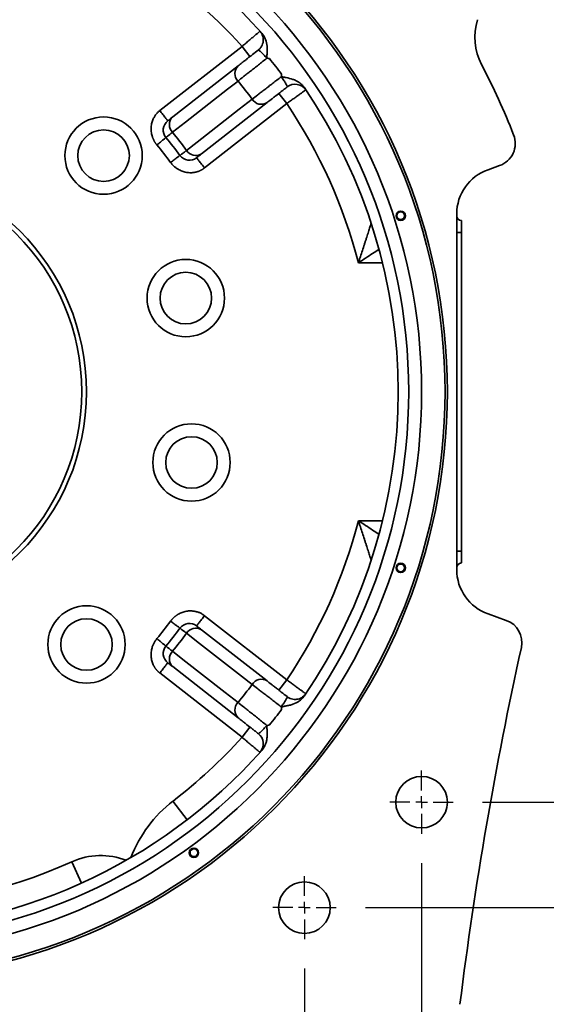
# Model space of a CAD drawing. Header units: millimetres. Extents: x -10540 to 6039, y -7467 to 6433.
# Tile 147 of 177: x 4255 to 4479, y -6060 to -5640. Entities that reach past the tile are written whole.
import ezdxf

# ---------------------------------------------------------------- set-up
doc = ezdxf.new("R2010")
doc.units = ezdxf.units.MM
doc.header["$LTSCALE"] = 8
doc.header["$PDSIZE"] = -1
doc.linetypes.add('CENTER', pattern=[10.16, 6.35, -1.27, 1.27, -1.27])
doc.layers.get('Defpoints').update_dxf_attribs({"true_color": 0x5e5e5e})
doc.layers.add('中心线层', color=1, linetype='CENTER')
doc.layers.add('标注层', color=7, linetype='Continuous')
doc.dimstyles.new('底座尺寸', dxfattribs={"dimscale": 20, "dimtxt": 1.5, "dimasz": 2, "dimexe": 3, "dimexo": 0.625, "dimgap": 0.6, "dimtad": 1, "dimtoh": 1, "dimdec": 0, "dimtxsty": 'Standard', "dimcen": 2.5, "dimclrd": 4, "dimclre": 4, "dimclrt": 3, "dimadec": 1, "dimazin": 2, "dimtfac": 1, "dimtdec": 0, "dimtmove": 0, "dimatfit": 0, "dimfxl": 1, "dimarcsym": 0})

# ---------------------------------------------------------------- blocks, each defined once
blk = doc.blocks.new('*D62')
at = {"layer": 'Defpoints', "color": 0, "transparency": 16777216}
for p in [(3996.01, -6032.25), (4376.01, -6032.25), (4376.01, -6271.61)]:
    blk.add_point(p, dxfattribs=at)
at = {"layer": '标注层', "color": 4, "lineweight": -2, "transparency": 16777216}
for p, q in [((3996.01, -6044.75), (3996.01, -6331.61)), ((4376.01, -6044.75), (4376.01, -6331.61)), ((4036.01, -6271.61), (4336.01, -6271.61))]:
    blk.add_line(p, q, dxfattribs=at)
at = {"layer": '标注层', "color": 4, "transparency": 16777216}
for points in [[(4036.01, -6264.94), (4036.01, -6278.28), (3996.01, -6271.61)], [(4336.01, -6264.94), (4336.01, -6278.28), (4376.01, -6271.61)]]:
    blk.add_solid(points, dxfattribs=at)
at = {"layer": '标注层', "color": 3, "transparency": 16777216, "insert": (4188.24, -6229.27), "char_height": 30, "attachment_point": 2}
blk.add_mtext('380', dxfattribs=at)
blk = doc.blocks.new('*D63')
at = {"layer": 'Defpoints', "color": 0, "transparency": 16777216}
for p in [(3946.01, -5987.25), (4426.01, -5987.25), (4426.01, -6364.04)]:
    blk.add_point(p, dxfattribs=at)
at = {"layer": '标注层', "color": 4, "lineweight": -2, "transparency": 16777216}
for p, q in [((3946.01, -5999.75), (3946.01, -6424.04)), ((4426.01, -5999.75), (4426.01, -6424.04)), ((3986.01, -6364.04), (4386.01, -6364.04))]:
    blk.add_line(p, q, dxfattribs=at)
at = {"layer": '标注层', "color": 4, "transparency": 16777216}
for points in [[(3986.01, -6357.37), (3986.01, -6370.71), (3946.01, -6364.04)], [(4386.01, -6357.37), (4386.01, -6370.71), (4426.01, -6364.04)]]:
    blk.add_solid(points, dxfattribs=at)
at = {"layer": '标注层', "color": 3, "transparency": 16777216, "insert": (4186.01, -6321.7), "char_height": 30, "attachment_point": 2}
blk.add_mtext('480', dxfattribs=at)
blk = doc.blocks.new('*D64')
at = {"layer": 'Defpoints', "color": 0, "transparency": 16777216}
for p in [(4424.51, -5618.75), (4503.1, -5798.75), (4549.73, -5798.75)]:
    blk.add_point(p, dxfattribs=at)
at = {"layer": '标注层', "color": 4, "lineweight": -2, "transparency": 16777216}
for p, q in [((4437.01, -5618.75), (4609.73, -5618.75)), ((4549.73, -5658.75), (4549.73, -5758.75)), ((4515.6, -5798.75), (4609.73, -5798.75))]:
    blk.add_line(p, q, dxfattribs=at)
at = {"layer": '标注层', "color": 4, "transparency": 16777216}
for points in [[(4543.06, -5658.75), (4556.39, -5658.75), (4549.73, -5618.75)], [(4543.06, -5758.75), (4556.39, -5758.75), (4549.73, -5798.75)]]:
    blk.add_solid(points, dxfattribs=at)
at = {"layer": '标注层', "color": 3, "transparency": 16777216, "insert": (4507.39, -5708.75), "char_height": 30, "attachment_point": 2, "rotation": 90}
blk.add_mtext('180', dxfattribs=at)
blk = doc.blocks.new('*D65')
at = {"layer": 'Defpoints', "color": 0, "transparency": 16777216}
for p in [(4503.1, -5798.75), (4549.73, -5798.75), (4439.51, -5973.75)]:
    blk.add_point(p, dxfattribs=at)
at = {"layer": '标注层', "color": 4, "lineweight": -2, "transparency": 16777216}
for p, q in [((4515.6, -5798.75), (4609.73, -5798.75)), ((4549.73, -5933.75), (4549.73, -5838.75)), ((4452.01, -5973.75), (4609.73, -5973.75))]:
    blk.add_line(p, q, dxfattribs=at)
at = {"layer": '标注层', "color": 4, "transparency": 16777216}
for points in [[(4543.06, -5838.75), (4556.39, -5838.75), (4549.73, -5798.75)], [(4543.06, -5933.75), (4556.39, -5933.75), (4549.73, -5973.75)]]:
    blk.add_solid(points, dxfattribs=at)
at = {"layer": '标注层', "color": 3, "transparency": 16777216, "insert": (4507.73, -5886.25), "char_height": 30, "attachment_point": 2, "rotation": 90}
blk.add_mtext('175', dxfattribs=at)
blk = doc.blocks.new('*D66')
at = {"layer": 'Defpoints', "color": 0, "transparency": 16777216}
for p in [(4396.51, -5588.75), (4503.1, -5798.75), (4681.84, -5798.75)]:
    blk.add_point(p, dxfattribs=at)
at = {"layer": '标注层', "color": 4, "lineweight": -2, "transparency": 16777216}
for p, q in [((4409.01, -5588.75), (4741.84, -5588.75)), ((4681.84, -5628.75), (4681.84, -5758.75)), ((4515.6, -5798.75), (4741.84, -5798.75))]:
    blk.add_line(p, q, dxfattribs=at)
at = {"layer": '标注层', "color": 4, "transparency": 16777216}
for points in [[(4675.18, -5628.75), (4688.51, -5628.75), (4681.84, -5588.75)], [(4675.18, -5758.75), (4688.51, -5758.75), (4681.84, -5798.75)]]:
    blk.add_solid(points, dxfattribs=at)
at = {"layer": '标注层', "color": 3, "transparency": 16777216, "insert": (4639.3, -5766.63), "char_height": 30, "attachment_point": 1, "rotation": 90}
blk.add_mtext('{\\fHYSWLongFangSong|b1|i0|c134|p2;210±0.023}', dxfattribs=at)
blk = doc.blocks.new('*D67')
at = {"layer": 'Defpoints', "color": 0, "transparency": 16777216}
for p in [(4369.51, -5568.75), (4503.1, -5798.75), (4782.77, -5798.75)]:
    blk.add_point(p, dxfattribs=at)
at = {"layer": '标注层', "color": 4, "lineweight": -2, "transparency": 16777216}
for p, q in [((4382.01, -5568.75), (4842.77, -5568.75)), ((4782.77, -5608.75), (4782.77, -5758.75)), ((4515.6, -5798.75), (4842.77, -5798.75))]:
    blk.add_line(p, q, dxfattribs=at)
at = {"layer": '标注层', "color": 4, "transparency": 16777216}
for points in [[(4776.1, -5608.75), (4789.44, -5608.75), (4782.77, -5568.75)], [(4776.1, -5758.75), (4789.44, -5758.75), (4782.77, -5798.75)]]:
    blk.add_solid(points, dxfattribs=at)
at = {"layer": '标注层', "color": 3, "transparency": 16777216, "insert": (4740.43, -5688.84), "char_height": 30, "attachment_point": 2, "rotation": 90}
blk.add_mtext('230', dxfattribs=at)
blk = doc.blocks.new('*D68')
at = {"layer": 'Defpoints', "color": 0, "transparency": 16777216}
for p in [(4503.1, -5798.75), (4782.77, -5798.75), (4389.51, -6018.75)]:
    blk.add_point(p, dxfattribs=at)
at = {"layer": '标注层', "color": 4, "lineweight": -2, "transparency": 16777216}
for p, q in [((4515.6, -5798.75), (4842.77, -5798.75)), ((4782.77, -5978.75), (4782.77, -5838.75)), ((4402.01, -6018.75), (4842.77, -6018.75))]:
    blk.add_line(p, q, dxfattribs=at)
at = {"layer": '标注层', "color": 4, "transparency": 16777216}
for points in [[(4776.1, -5838.75), (4789.44, -5838.75), (4782.77, -5798.75)], [(4776.1, -5978.75), (4789.44, -5978.75), (4782.77, -6018.75)]]:
    blk.add_solid(points, dxfattribs=at)
at = {"layer": '标注层', "color": 3, "transparency": 16777216, "insert": (4740.43, -5908.75), "char_height": 30, "attachment_point": 2, "rotation": 90}
blk.add_mtext('220', dxfattribs=at)
blk = doc.blocks.new('SW_CENTERMARKSYMBOL_7')
at = {"layer": '中心线层', "color": 0}
for p, q in [((0, 5), (0, 13.5)), ((-5, 0), (-13.5, 0)), ((0, 0), (-2.5, 0)), ((0, 0), (0, 2.5)), ((0, 0), (0, -2.5)), ((0, 0), (2.5, 0)), ((5, 0), (13.5, 0)), ((0, -5), (0, -13.5))]:
    blk.add_line(p, q, dxfattribs=at)
blk = doc.blocks.new('SW_CENTERMARKSYMBOL_8')
at = {"layer": '中心线层', "color": 0}
for p, q in [((0, 5), (0, 13.5)), ((-5, 0), (-13.5, 0)), ((0, 0), (-2.5, 0)), ((0, 0), (0, 2.5)), ((0, 0), (0, -2.5)), ((0, 0), (2.5, 0)), ((5, 0), (13.5, 0)), ((0, -5), (0, -13.5))]:
    blk.add_line(p, q, dxfattribs=at)

msp = doc.modelspace()

# ---------------------------------------------------------------- linework, layer by layer
at = {"color": 7, "linetype": 'Continuous', "lineweight": 35}
for p, q in [((4314.31, -5678.84), (4349.4, -5651.43)), ((4352.78, -5655.76), (4349.4, -5651.43)), ((4319.8, -5681.53), (4347.77, -5659.68)), ((4368.48, -5675.86), (4365.1, -5671.52)), ((4360.08, -5675.44), (4332.11, -5697.29)), ((4368.48, -5675.86), (4333.4, -5703.27)), ((4454.35, -5704.04), (4459.31, -5702.29)), ((4441.01, -5874.6), (4441.01, -5722.9)), ((4443.01, -5725.75), (4443.01, -5730.75)), ((4443.01, -5730.75), (4441.01, -5730.75)), ((4443.01, -5730.75), (4443.01, -5866.75)), ((4409.33, -5743.75), (4399.02, -5743.75)), ((4399.02, -5853.75), (4409.33, -5853.75)), ((4443.01, -5866.75), (4441.01, -5866.75)), ((4443.01, -5866.75), (4443.01, -5871.75)), ((4333.4, -5894.24), (4368.48, -5921.65)), ((4462.15, -5896.22), (4454.35, -5893.46)), ((4332.11, -5900.21), (4360.08, -5922.06)), ((4347.77, -5937.82), (4319.8, -5915.97)), ((4349.4, -5946.08), (4314.31, -5918.66)), ((4365.1, -5925.98), (4368.48, -5921.65)), ((4349.4, -5946.08), (4352.78, -5941.74)), ((4326.02, -5981.23), (4319.93, -5973.29)), ((4280.87, -6008.28), (4276.75, -5999.17))]:
    msp.add_line(p, q, dxfattribs=at)
at = {"color": 7, "linetype": 'Continuous', "lineweight": 35, "flags": 128}
for points in [[(4347.67, -5666.23), (4343.18, -5669.74), (4325.24, -5683.77), (4319.71, -5688.09)], [(4325.72, -5695.79), (4330.21, -5692.29), (4348.17, -5678.28), (4353.7, -5673.96)], [(4353.7, -5923.55), (4349.22, -5920.05), (4331.26, -5906.03), (4325.72, -5901.71)], [(4319.71, -5909.41), (4324.19, -5912.92), (4342.13, -5926.95), (4347.67, -5931.28)]]:
    msp.add_lwpolyline(points, dxfattribs=at)
at = {"color": 7, "linetype": 'Continuous', "lineweight": 35}
for centre, radius in [((4186.01, -5798.75), 251), ((4186.01, -5798.75), 250), ((4186.01, -5798.75), 240), ((4186.01, -5798.75), 234.5), ((4290.31, -5698.03), 16.5), ((4290.31, -5698.03), 11), ((4186.01, -5798.75), 97), ((4186.01, -5798.75), 95), ((4417.11, -5723.66), 2), ((4417.11, -5723.66), 1.65), ((4325.39, -5758.79), 16.5), ((4325.39, -5758.79), 11), ((4327.84, -5828.9), 16.5), ((4327.84, -5828.9), 11), ((4417.11, -5873.84), 2), ((4417.11, -5873.84), 1.65), ((4283.03, -5906.51), 16.5), ((4283.03, -5906.51), 11), ((4426.01, -5973.75), 11), ((4328.84, -5995.34), 2), ((4328.84, -5995.34), 1.65), ((4376.01, -6018.75), 11)]:
    msp.add_circle(centre, radius, dxfattribs=at)
for centre, radius, start, end in [((4186.01, -5798.75), 230, 41.6284, 138.3716), ((4186.01, -5798.75), 220, 42.0401, 56.7841), ((4473.71, -5647.58), 25, 162.5098, 207.7208), ((4351, -5663.01), 4.64, 134.2546, 223.9791), ((4186.01, -5798.75), 225.48, 36.9393, 39.0607), ((4186.01, -5798.75), 300, 21.4161, 27.7208), ((4186.01, -5798.75), 209.04, 36.6558, 39.3442), ((4372.04, -5673.08), 5.5, 34.041, 128), ((4186.01, -5798.75), 230, 325.6284, 34.3716), ((4357.64, -5671.5), 4.64, 212.0209, 301.7454), ((4186.01, -5798.75), 220, 14.4775, 33.9599), ((4320.77, -5687.12), 5, 128, 219.6372), ((4323.04, -5684.86), 4.64, 134.2824, 224.1691), ((4186.01, -5798.75), 173.56, 36.3873, 39.6127), ((4455.98, -5692.86), 10, 289.44, 21.4161), ((4186.01, -5798.75), 165, 36.3628, 39.6372), ((4186.01, -5798.75), 170, 36.3628, 39.6372), ((4326.93, -5695), 5, 216.3628, 308), ((4329.67, -5693.34), 4.64, 211.8309, 301.7176), ((4461.01, -5722.9), 20, 109.44, 180), ((4443.01, -5723.75), 2, 180, 270), ((4186.01, -5798.75), 220, 326.0401, 345.5225), ((4443.01, -5873.75), 2, 90, 180), ((4461.01, -5874.6), 20, 180, 250.56), ((4186.01, -5798.75), 165, 320.3628, 323.6372), ((4186.01, -5798.75), 170, 320.3628, 323.6372), ((4326.93, -5902.51), 5, 52, 143.6372), ((4329.67, -5904.16), 4.64, 58.2824, 148.1691), ((4458.82, -5905.65), 10, 347.5258, 70.56), ((4186.01, -5798.75), 173.56, 320.3873, 323.6127), ((4320.77, -5910.39), 5, 140.3628, 232), ((6064.17, -6260.78), 1634.16, 167.52581, 172.94112), ((4323.04, -5912.65), 4.64, 135.8309, 225.7176), ((4186.01, -5798.75), 209.04, 320.6558, 323.3442), ((4357.64, -5926.01), 4.64, 58.2546, 147.9791), ((4351, -5934.5), 4.64, 136.0209, 225.7454), ((4186.01, -5798.75), 225.48, 320.9393, 323.0607), ((4352.95, -5948.85), 5.5, 318.041, 52), ((4186.01, -5798.75), 220, 307.4992, 317.9599), ((4186.01, -5798.75), 230, 221.6284, 318.3716), ((4353.41, -6016.93), 55, 127.4992, 159.1524), ((4186.01, -5798.75), 220, 245.6406, 294.3594), ((4289.12, -6026.5), 30, 68.7864, 114.3594)]:
    msp.add_arc(centre, radius, start, end, dxfattribs=at)
for points, knots in [([(4349.4, -5651.43), (4349.9, -5651), (4350.4, -5650.58), (4351.13, -5649.97), (4351.37, -5649.76), (4351.85, -5649.36), (4352.09, -5649.15), (4352.78, -5648.57), (4353.22, -5648.2), (4354.05, -5647.5), (4354.45, -5647.16), (4355.15, -5646.57), (4355.47, -5646.3), (4355.89, -5645.95), (4356.02, -5645.84), (4356.25, -5645.64), (4356.47, -5645.46), (4356.64, -5645.32), (4356.78, -5645.19), (4356.84, -5645.14), (4356.99, -5645.02), (4357.04, -5644.98), (4357.04, -5644.98)], [0, 0, 0, 0, 0.125, 0.125, 0.1875, 0.1875, 0.25, 0.25, 0.375, 0.375, 0.5, 0.5, 0.625, 0.625, 0.6875, 0.6875, 0.75, 0.8125, 0.8125, 0.875, 0.875, 1, 1, 1, 1]), ([(4358.12, -5646.89), (4358.21, -5647.11), (4358.42, -5647.69), (4358.48, -5648.67), (4358.37, -5649.79), (4358.02, -5650.9), (4357.39, -5651.95), (4356.81, -5652.66), (4356.39, -5652.93), (4356.33, -5652.97)], [0, 0, 0, 0, 0.1044678, 0.2716602, 0.4274613, 0.6010464, 0.7819406, 0.9658938, 1, 1, 1, 1]), ([(4357.05, -5644.99), (4357.05, -5644.99), (4357.05, -5644.99), (4357.06, -5645), (4357.07, -5645.01), (4357.09, -5645.03), (4357.16, -5645.12), (4357.5, -5645.53), (4357.9, -5646.13), (4358.07, -5646.72), (4358.12, -5646.89)], [0, 0, 0, 0, 0.050771, 0.066524, 0.074636, 0.084475, 0.111739, 0.216908, 0.770972, 1, 1, 1, 1]), ([(4357.93, -5645.97), (4358.26, -5646.34), (4358.55, -5646.74), (4359.05, -5647.6), (4359.26, -5648.05), (4359.78, -5649.45), (4359.97, -5650.42), (4360.11, -5651.91), (4360.13, -5652.4), (4360.13, -5653.4), (4360.11, -5653.9), (4360.07, -5654.65), (4360.05, -5654.9), (4360.03, -5655.27), (4360.02, -5655.39), (4360.02, -5655.64), (4360.01, -5655.77), (4360.03, -5656.02), (4360.04, -5656.14), (4360.12, -5656.31), (4360.16, -5656.36), (4360.25, -5656.45), (4360.31, -5656.48), (4360.48, -5656.55), (4360.6, -5656.58), (4360.84, -5656.63), (4360.96, -5656.65), (4361.09, -5656.67)], [0, 0, 0, 0, 0.125, 0.125, 0.25, 0.25, 0.5, 0.5, 0.625, 0.625, 0.75, 0.75, 0.8125, 0.8125, 0.84375, 0.84375, 0.875, 0.875, 0.90625, 0.90625, 0.921875, 0.921875, 0.9375, 0.9375, 0.96875, 0.96875, 1, 1, 1, 1]), ([(4347.77, -5659.68), (4348.26, -5659.3), (4348.82, -5658.86), (4349.76, -5658.13), (4350.09, -5657.87), (4350.78, -5657.33), (4351.14, -5657.05), (4351.87, -5656.48), (4352.25, -5656.18), (4353.03, -5655.57), (4353.43, -5655.26), (4354.66, -5654.3), (4355.49, -5653.65), (4356.34, -5652.99)], [0, 0, 0, 0, 0.25, 0.25, 0.375, 0.375, 0.5, 0.5, 0.625, 0.625, 0.75, 0.75, 1, 1, 1, 1]), ([(4359.96, -5656.5), (4359.75, -5656.25), (4359.53, -5656), (4359.1, -5655.51), (4358.89, -5655.28), (4358.59, -5654.94), (4358.48, -5654.83), (4358.28, -5654.62), (4358.19, -5654.52), (4357.9, -5654.22), (4357.72, -5654.04), (4357.39, -5653.72), (4357.23, -5653.57), (4356.96, -5653.33), (4356.83, -5653.23), (4356.63, -5653.08), (4356.54, -5653.03), (4356.41, -5652.97), (4356.36, -5652.97), (4356.34, -5652.99)], [0, 0, 0, 0, 0.125, 0.125, 0.25, 0.25, 0.3125, 0.3125, 0.375, 0.375, 0.5, 0.5, 0.625, 0.625, 0.75, 0.75, 0.875, 0.875, 1, 1, 1, 1]), ([(4359.96, -5656.5), (4358.75, -5657.47), (4357.56, -5658.41), (4355.8, -5659.79), (4355.22, -5660.25), (4354.1, -5661.14), (4353.55, -5661.57), (4352.5, -5662.41), (4351.98, -5662.81), (4350.99, -5663.6), (4350.51, -5663.98), (4349.16, -5665.05), (4348.36, -5665.68), (4347.67, -5666.23)], [0, 0, 0, 0, 0.25, 0.25, 0.375, 0.375, 0.5, 0.5, 0.625, 0.625, 0.75, 0.75, 1, 1, 1, 1]), ([(4353.7, -5673.96), (4354.41, -5673.42), (4355.21, -5672.79), (4356.57, -5671.75), (4357.05, -5671.38), (4358.05, -5670.6), (4358.57, -5670.2), (4359.64, -5669.38), (4360.19, -5668.95), (4361.04, -5668.3), (4361.32, -5668.08), (4361.9, -5667.63), (4362.2, -5667.4), (4363.68, -5666.26), (4364.89, -5665.33), (4366.11, -5664.38)], [0, 0, 0, 0, 0.25, 0.25, 0.375, 0.375, 0.5, 0.5, 0.625, 0.625, 0.6875, 0.6875, 0.75, 0.75, 1, 1, 1, 1]), ([(4368.65, -5668.75), (4368.68, -5668.73), (4368.69, -5668.68), (4368.66, -5668.54), (4368.63, -5668.44), (4368.53, -5668.21), (4368.47, -5668.06), (4368.3, -5667.74), (4368.2, -5667.55), (4367.96, -5667.15), (4367.83, -5666.93), (4367.54, -5666.47), (4367.38, -5666.22), (4367.05, -5665.71), (4366.87, -5665.45), (4366.5, -5664.92), (4366.31, -5664.65), (4366.11, -5664.38)], [0, 0, 0, 0, 0.125, 0.125, 0.25, 0.25, 0.375, 0.375, 0.5, 0.5, 0.625, 0.625, 0.75, 0.75, 0.875, 0.875, 1, 1, 1, 1]), ([(4366.23, -5663.25), (4366.22, -5663.37), (4366.21, -5663.49), (4366.2, -5663.74), (4366.19, -5663.87), (4366.22, -5664.05), (4366.24, -5664.11), (4366.3, -5664.22), (4366.34, -5664.27), (4366.43, -5664.35), (4366.49, -5664.38), (4366.6, -5664.43), (4366.66, -5664.45), (4366.84, -5664.51), (4366.96, -5664.54), (4367.2, -5664.59), (4367.33, -5664.61), (4367.69, -5664.68), (4367.94, -5664.73), (4369.16, -5664.96), (4370.12, -5665.18), (4371.52, -5665.67), (4371.98, -5665.85), (4372.65, -5666.18), (4372.88, -5666.3), (4373.31, -5666.55), (4373.52, -5666.68), (4374.13, -5667.1), (4374.52, -5667.41), (4375.06, -5667.93), (4375.23, -5668.12), (4375.55, -5668.5), (4375.71, -5668.7), (4375.85, -5668.9)], [0, 0, 0, 0, 0.03125, 0.03125, 0.0625, 0.0625, 0.078125, 0.078125, 0.09375, 0.09375, 0.109375, 0.109375, 0.125, 0.125, 0.15625, 0.15625, 0.1875, 0.1875, 0.25, 0.25, 0.5, 0.5, 0.625, 0.625, 0.6875, 0.6875, 0.75, 0.75, 0.875, 0.875, 0.9375, 0.9375, 1, 1, 1, 1]), ([(4368.65, -5668.75), (4368.22, -5669.08), (4367.8, -5669.41), (4366.97, -5670.06), (4366.55, -5670.39), (4365.32, -5671.35), (4364.55, -5671.95), (4363.44, -5672.82), (4363.08, -5673.1), (4362.39, -5673.64), (4362.07, -5673.89), (4361.13, -5674.62), (4360.57, -5675.06), (4360.08, -5675.44)], [0, 0, 0, 0, 0.125, 0.125, 0.25, 0.25, 0.5, 0.5, 0.625, 0.625, 0.75, 0.75, 1, 1, 1, 1]), ([(4376.59, -5670), (4376.59, -5670), (4376.54, -5670.04), (4376.39, -5670.15), (4376.32, -5670.2), (4376.17, -5670.31), (4376.08, -5670.38), (4375.77, -5670.6), (4375.52, -5670.78), (4375.08, -5671.09), (4374.92, -5671.21), (4374.59, -5671.45), (4374.41, -5671.58), (4373.85, -5671.99), (4373.44, -5672.28), (4372.77, -5672.76), (4372.54, -5672.93), (4372.08, -5673.27), (4371.6, -5673.61), (4371.1, -5673.97), (4370.59, -5674.34), (4370.33, -5674.52), (4369.55, -5675.09), (4369.02, -5675.47), (4368.48, -5675.86)], [0, 0, 0, 0, 0.125, 0.125, 0.1875, 0.1875, 0.25, 0.25, 0.375, 0.375, 0.4375, 0.4375, 0.5, 0.5, 0.625, 0.625, 0.6875, 0.6875, 0.75, 0.8125, 0.8125, 0.875, 0.875, 1, 1, 1, 1]), ([(4313.07, -5693.5), (4313, -5693.41), (4312.86, -5693.23), (4312.65, -5692.96), (4312.46, -5692.68), (4312.27, -5692.4), (4312.09, -5692.11), (4311.93, -5691.82), (4311.77, -5691.52), (4311.62, -5691.22), (4311.48, -5690.91), (4311.35, -5690.6), (4311.23, -5690.28), (4311.12, -5689.96), (4310.86, -5689.14), (4310.58, -5687.79), (4310.54, -5685.9), (4310.83, -5684.04), (4311.34, -5682.66), (4311.82, -5681.72), (4312.15, -5681.18), (4312.52, -5680.66), (4312.91, -5680.16), (4313.35, -5679.69), (4313.81, -5679.25), (4314.14, -5678.98), (4314.31, -5678.84)], [0, 0, 0, 0, 0.020873, 0.041642, 0.062328, 0.082949, 0.103526, 0.12408, 0.144631, 0.165198, 0.185803, 0.206466, 0.227207, 0.248046, 0.269001, 0.384318, 0.498515, 0.613351, 0.727029, 0.766355, 0.805282, 0.843983, 0.882631, 0.921402, 0.960468, 1, 1, 1, 1]), ([(4317.7, -5683.18), (4317.7, -5683.18), (4317.62, -5683.08), (4317.38, -5682.77), (4317.27, -5682.63), (4317.02, -5682.31), (4316.87, -5682.12), (4316.54, -5681.7), (4316.36, -5681.46), (4315.97, -5680.97), (4315.77, -5680.7), (4315.14, -5679.9), (4314.71, -5679.35), (4314.31, -5678.84)], [0, 0, 0, 0, 0.25, 0.25, 0.375, 0.375, 0.5, 0.5, 0.625, 0.625, 0.75, 0.75, 1, 1, 1, 1]), ([(4317.7, -5683.18), (4317.7, -5683.18), (4317.74, -5683.14), (4317.88, -5683.04), (4317.93, -5682.99), (4318.07, -5682.89), (4318.15, -5682.82), (4318.59, -5682.47), (4319.11, -5682.07), (4319.8, -5681.53)], [0, 0, 0, 0, 0.25, 0.25, 0.375, 0.375, 0.5, 0.5, 1, 1, 1, 1]), ([(4319.71, -5688.09), (4319.26, -5688.45), (4318.86, -5688.77), (4318.17, -5689.32), (4317.88, -5689.55), (4317.52, -5689.83), (4317.42, -5689.91), (4317.24, -5690.06), (4317.16, -5690.12), (4316.98, -5690.26), (4316.92, -5690.31), (4316.92, -5690.31)], [0, 0, 0, 0, 0.25, 0.25, 0.5, 0.5, 0.625, 0.625, 0.75, 0.75, 1, 1, 1, 1]), ([(4316.92, -5690.31), (4316.92, -5690.31), (4316.82, -5690.39), (4316.44, -5690.71), (4316.15, -5690.95), (4315.44, -5691.54), (4315.01, -5691.89), (4314.08, -5692.66), (4313.58, -5693.08), (4313.07, -5693.5)], [0, 0, 0, 0, 0.25, 0.25, 0.5, 0.5, 0.75, 0.75, 1, 1, 1, 1]), ([(4318.88, -5700.93), (4319.41, -5700.54), (4319.93, -5700.15), (4320.91, -5699.43), (4321.35, -5699.1), (4322.1, -5698.55), (4322.4, -5698.34), (4322.8, -5698.04), (4322.9, -5697.96), (4322.9, -5697.96)], [0, 0, 0, 0, 0.25, 0.25, 0.5, 0.5, 0.75, 0.75, 1, 1, 1, 1]), ([(4322.9, -5697.96), (4322.9, -5697.96), (4322.97, -5697.91), (4323.21, -5697.73), (4323.38, -5697.59), (4323.74, -5697.32), (4323.88, -5697.21), (4324.17, -5696.99), (4324.34, -5696.86), (4324.86, -5696.46), (4325.27, -5696.15), (4325.72, -5695.79)], [0, 0, 0, 0, 0.25, 0.25, 0.5, 0.5, 0.625, 0.625, 0.75, 0.75, 1, 1, 1, 1]), ([(4332.11, -5697.29), (4331.77, -5697.56), (4331.47, -5697.8), (4331.08, -5698.1), (4330.96, -5698.2), (4330.73, -5698.37), (4330.63, -5698.45), (4330.19, -5698.8), (4330.01, -5698.94), (4330.01, -5698.94)], [0, 0, 0, 0, 0.25, 0.25, 0.375, 0.375, 0.5, 0.5, 1, 1, 1, 1]), ([(4333.4, -5703.27), (4333.31, -5703.34), (4333.14, -5703.47), (4332.87, -5703.65), (4332.61, -5703.83), (4332.33, -5704), (4332.06, -5704.15), (4331.78, -5704.3), (4331.49, -5704.44), (4331.2, -5704.57), (4330.91, -5704.69), (4330.61, -5704.79), (4330.3, -5704.89), (4330, -5704.98), (4329.69, -5705.06), (4328.87, -5705.24), (4327.51, -5705.39), (4325.64, -5705.22), (4323.81, -5704.72), (4322.48, -5704.09), (4321.59, -5703.53), (4321.07, -5703.16), (4320.58, -5702.77), (4320.12, -5702.35), (4319.68, -5701.9), (4319.26, -5701.43), (4319.01, -5701.09), (4318.88, -5700.93)], [0, 0, 0, 0, 0.019832, 0.039528, 0.059109, 0.078594, 0.098007, 0.117367, 0.136698, 0.15602, 0.175357, 0.194729, 0.214158, 0.233666, 0.253274, 0.273004, 0.38665, 0.501516, 0.61568, 0.731027, 0.769839, 0.808307, 0.846558, 0.884723, 0.922932, 0.961315, 1, 1, 1, 1]), ([(4333.4, -5703.27), (4333, -5702.76), (4332.57, -5702.21), (4331.94, -5701.41), (4331.74, -5701.15), (4331.35, -5700.65), (4331.17, -5700.42), (4330.84, -5699.99), (4330.69, -5699.81), (4330.43, -5699.48), (4330.33, -5699.35), (4330.08, -5699.03), (4330.01, -5698.94), (4330.01, -5698.94)], [0, 0, 0, 0, 0.25, 0.25, 0.375, 0.375, 0.5, 0.5, 0.625, 0.625, 0.75, 0.75, 1, 1, 1, 1]), ([(4404.49, -5726.88), (4404.49, -5726.88), (4404.47, -5726.93), (4404.41, -5727.14), (4404.36, -5727.29), (4404.23, -5727.68), (4404.16, -5727.91), (4404, -5728.43), (4403.9, -5728.72), (4403.71, -5729.34), (4403.6, -5729.67), (4403.38, -5730.36), (4403.26, -5730.72), (4402.91, -5731.84), (4402.66, -5732.62), (4402.27, -5733.83), (4402.13, -5734.25), (4401.86, -5735.08), (4401.73, -5735.5), (4401.31, -5736.78), (4401.03, -5737.64), (4400.47, -5739.37), (4400.18, -5740.24), (4399.75, -5741.56), (4399.6, -5741.99), (4399.39, -5742.65), (4399.28, -5742.98), (4399.17, -5743.31), (4399.09, -5743.53), (4399.06, -5743.64), (4399.02, -5743.75)], [0, 0, 0, 0, 0.0625, 0.0625, 0.125, 0.125, 0.1875, 0.1875, 0.25, 0.25, 0.3125, 0.3125, 0.375, 0.375, 0.5, 0.5, 0.5625, 0.5625, 0.625, 0.625, 0.75, 0.75, 0.875, 0.875, 0.9375, 0.9375, 0.96875, 0.984375, 0.984375, 1, 1, 1, 1]), ([(4407.71, -5738.03), (4406.85, -5738.61), (4405.04, -5739.82), (4402.12, -5741.75), (4400.07, -5743.08), (4399.03, -5743.75), (4399.02, -5743.75)], [0, 0, 0, 0, 0.308571, 0.650465, 0.997284, 1, 1, 1, 1]), ([(4404.49, -5870.63), (4404.49, -5870.63), (4404.47, -5870.57), (4404.41, -5870.37), (4404.36, -5870.22), (4404.23, -5869.83), (4404.16, -5869.59), (4404, -5869.07), (4403.9, -5868.79), (4403.71, -5868.17), (4403.6, -5867.84), (4403.38, -5867.14), (4403.26, -5866.78), (4402.91, -5865.67), (4402.66, -5864.89), (4402.27, -5863.67), (4402.13, -5863.26), (4401.86, -5862.43), (4401.73, -5862), (4401.31, -5860.73), (4401.03, -5859.87), (4400.47, -5858.13), (4400.18, -5857.26), (4399.75, -5855.95), (4399.6, -5855.51), (4399.39, -5854.85), (4399.28, -5854.52), (4399.17, -5854.19), (4399.09, -5853.97), (4399.06, -5853.86), (4399.02, -5853.75)], [0, 0, 0, 0, 0.0625, 0.0625, 0.125, 0.125, 0.1875, 0.1875, 0.25, 0.25, 0.3125, 0.3125, 0.375, 0.375, 0.5, 0.5, 0.5625, 0.5625, 0.625, 0.625, 0.75, 0.75, 0.875, 0.875, 0.9375, 0.9375, 0.96875, 0.984375, 0.984375, 1, 1, 1, 1]), ([(4399.02, -5853.75), (4399.03, -5853.76), (4400.07, -5854.43), (4402.12, -5855.76), (4405.02, -5857.68), (4406.91, -5858.93), (4407.75, -5859.5), (4407.76, -5859.51)], [0, 0, 0, 0, 0.002697, 0.347135, 0.686681, 0.99414, 1, 1, 1, 1]), ([(4318.88, -5896.58), (4318.95, -5896.49), (4319.08, -5896.31), (4319.3, -5896.04), (4319.52, -5895.79), (4319.75, -5895.54), (4319.98, -5895.3), (4320.23, -5895.06), (4320.48, -5894.84), (4320.73, -5894.62), (4321, -5894.41), (4321.27, -5894.21), (4321.55, -5894.01), (4321.84, -5893.83), (4322.57, -5893.38), (4323.81, -5892.78), (4325.64, -5892.29), (4327.51, -5892.12), (4328.98, -5892.28), (4330, -5892.52), (4330.61, -5892.71), (4331.2, -5892.93), (4331.78, -5893.2), (4332.34, -5893.51), (4332.88, -5893.85), (4333.22, -5894.11), (4333.4, -5894.24)], [0, 0, 0, 0, 0.020873, 0.041642, 0.062328, 0.082949, 0.103526, 0.12408, 0.144631, 0.165198, 0.185803, 0.206466, 0.227207, 0.248046, 0.269001, 0.384318, 0.498515, 0.613351, 0.727029, 0.766355, 0.805282, 0.843983, 0.882631, 0.921402, 0.960468, 1, 1, 1, 1]), ([(4330.01, -5898.57), (4330.01, -5898.57), (4330.08, -5898.48), (4330.33, -5898.16), (4330.43, -5898.03), (4330.69, -5897.7), (4330.84, -5897.51), (4331.17, -5897.09), (4331.35, -5896.86), (4331.74, -5896.36), (4331.94, -5896.1), (4332.57, -5895.3), (4333, -5894.75), (4333.4, -5894.24)], [0, 0, 0, 0, 0.25, 0.25, 0.375, 0.375, 0.5, 0.5, 0.625, 0.625, 0.75, 0.75, 1, 1, 1, 1]), ([(4322.9, -5899.55), (4322.9, -5899.55), (4322.8, -5899.47), (4322.4, -5899.17), (4322.1, -5898.95), (4321.35, -5898.4), (4320.91, -5898.07), (4319.93, -5897.36), (4319.41, -5896.97), (4318.88, -5896.58)], [0, 0, 0, 0, 0.25, 0.25, 0.5, 0.5, 0.75, 0.75, 1, 1, 1, 1]), ([(4325.72, -5901.71), (4325.27, -5901.36), (4324.86, -5901.05), (4324.16, -5900.51), (4323.87, -5900.29), (4323.51, -5900.01), (4323.4, -5899.93), (4323.22, -5899.79), (4323.15, -5899.73), (4322.97, -5899.59), (4322.9, -5899.55), (4322.9, -5899.55)], [0, 0, 0, 0, 0.25, 0.25, 0.5, 0.5, 0.625, 0.625, 0.75, 0.75, 1, 1, 1, 1]), ([(4330.01, -5898.57), (4330.01, -5898.57), (4330.06, -5898.61), (4330.19, -5898.71), (4330.25, -5898.76), (4330.38, -5898.86), (4330.46, -5898.92), (4330.91, -5899.27), (4331.43, -5899.68), (4332.11, -5900.21)], [0, 0, 0, 0, 0.25, 0.25, 0.375, 0.375, 0.5, 0.5, 1, 1, 1, 1]), ([(4314.31, -5918.66), (4314.23, -5918.6), (4314.06, -5918.46), (4313.81, -5918.25), (4313.58, -5918.03), (4313.35, -5917.81), (4313.13, -5917.58), (4312.92, -5917.34), (4312.71, -5917.1), (4312.52, -5916.85), (4312.33, -5916.59), (4312.16, -5916.33), (4311.99, -5916.06), (4311.83, -5915.78), (4311.67, -5915.5), (4311.3, -5914.75), (4310.83, -5913.47), (4310.54, -5911.61), (4310.58, -5909.72), (4310.88, -5908.27), (4311.21, -5907.27), (4311.44, -5906.68), (4311.7, -5906.11), (4311.99, -5905.56), (4312.32, -5905.02), (4312.68, -5904.5), (4312.94, -5904.18), (4313.07, -5904.01)], [0, 0, 0, 0, 0.019832, 0.039528, 0.059109, 0.078594, 0.098007, 0.117367, 0.136698, 0.15602, 0.175357, 0.194729, 0.214158, 0.233666, 0.253274, 0.273004, 0.38665, 0.501516, 0.61568, 0.731027, 0.769839, 0.808307, 0.846558, 0.884723, 0.922932, 0.961315, 1, 1, 1, 1]), ([(4313.07, -5904.01), (4313.58, -5904.43), (4314.08, -5904.85), (4315.01, -5905.62), (4315.44, -5905.97), (4316.15, -5906.56), (4316.44, -5906.8), (4316.82, -5907.12), (4316.92, -5907.2), (4316.92, -5907.2)], [0, 0, 0, 0, 0.25, 0.25, 0.5, 0.5, 0.75, 0.75, 1, 1, 1, 1]), ([(4316.92, -5907.2), (4316.92, -5907.2), (4316.98, -5907.25), (4317.22, -5907.44), (4317.4, -5907.58), (4317.75, -5907.86), (4317.88, -5907.96), (4318.18, -5908.2), (4318.34, -5908.32), (4318.86, -5908.73), (4319.26, -5909.05), (4319.71, -5909.41)], [0, 0, 0, 0, 0.25, 0.25, 0.5, 0.5, 0.625, 0.625, 0.75, 0.75, 1, 1, 1, 1]), ([(4314.31, -5918.66), (4314.71, -5918.15), (4315.14, -5917.6), (4315.77, -5916.8), (4315.97, -5916.54), (4316.36, -5916.04), (4316.54, -5915.81), (4316.87, -5915.39), (4317.02, -5915.2), (4317.27, -5914.87), (4317.38, -5914.74), (4317.62, -5914.42), (4317.7, -5914.33), (4317.7, -5914.33)], [0, 0, 0, 0, 0.25, 0.25, 0.375, 0.375, 0.5, 0.5, 0.625, 0.625, 0.75, 0.75, 1, 1, 1, 1]), ([(4319.8, -5915.97), (4319.46, -5915.71), (4319.16, -5915.47), (4318.76, -5915.16), (4318.64, -5915.07), (4318.42, -5914.9), (4318.32, -5914.82), (4317.88, -5914.47), (4317.7, -5914.33), (4317.7, -5914.33)], [0, 0, 0, 0, 0.25, 0.25, 0.375, 0.375, 0.5, 0.5, 1, 1, 1, 1]), ([(4366.11, -5933.13), (4364.89, -5932.18), (4363.69, -5931.25), (4361.92, -5929.89), (4361.33, -5929.44), (4360.2, -5928.56), (4359.65, -5928.13), (4358.58, -5927.31), (4358.06, -5926.91), (4357.06, -5926.14), (4356.58, -5925.77), (4355.21, -5924.71), (4354.41, -5924.09), (4353.7, -5923.55)], [0, 0, 0, 0, 0.25, 0.25, 0.375, 0.375, 0.5, 0.5, 0.625, 0.625, 0.75, 0.75, 1, 1, 1, 1]), ([(4360.08, -5922.06), (4360.57, -5922.45), (4361.13, -5922.88), (4362.07, -5923.62), (4362.4, -5923.88), (4363.09, -5924.42), (4363.45, -5924.7), (4364.18, -5925.27), (4364.56, -5925.56), (4365.34, -5926.17), (4365.74, -5926.49), (4366.97, -5927.45), (4367.8, -5928.1), (4368.65, -5928.76)], [0, 0, 0, 0, 0.25, 0.25, 0.375, 0.375, 0.5, 0.5, 0.625, 0.625, 0.75, 0.75, 1, 1, 1, 1]), ([(4368.48, -5921.65), (4369.02, -5922.03), (4369.54, -5922.41), (4370.32, -5922.97), (4370.58, -5923.16), (4371.09, -5923.53), (4371.34, -5923.71), (4372.08, -5924.24), (4372.54, -5924.58), (4373.42, -5925.21), (4373.84, -5925.52), (4374.59, -5926.06), (4374.93, -5926.3), (4375.37, -5926.62), (4375.51, -5926.72), (4375.76, -5926.9), (4375.99, -5927.06), (4376.16, -5927.19), (4376.32, -5927.31), (4376.38, -5927.35), (4376.54, -5927.47), (4376.59, -5927.5), (4376.59, -5927.5)], [0, 0, 0, 0, 0.125, 0.125, 0.1875, 0.1875, 0.25, 0.25, 0.375, 0.375, 0.5, 0.5, 0.625, 0.625, 0.6875, 0.6875, 0.75, 0.8125, 0.8125, 0.875, 0.875, 1, 1, 1, 1]), ([(4366.11, -5933.13), (4366.31, -5932.86), (4366.5, -5932.59), (4366.87, -5932.05), (4367.05, -5931.79), (4367.3, -5931.41), (4367.38, -5931.29), (4367.54, -5931.04), (4367.61, -5930.92), (4367.83, -5930.57), (4367.96, -5930.36), (4368.19, -5929.96), (4368.3, -5929.77), (4368.47, -5929.44), (4368.53, -5929.3), (4368.63, -5929.06), (4368.66, -5928.97), (4368.69, -5928.83), (4368.68, -5928.78), (4368.65, -5928.76)], [0, 0, 0, 0, 0.125, 0.125, 0.25, 0.25, 0.3125, 0.3125, 0.375, 0.375, 0.5, 0.5, 0.625, 0.625, 0.75, 0.75, 0.875, 0.875, 1, 1, 1, 1]), ([(4375.85, -5928.6), (4375.56, -5929.02), (4375.24, -5929.39), (4374.54, -5930.08), (4374.15, -5930.4), (4372.91, -5931.25), (4372.02, -5931.67), (4370.61, -5932.16), (4370.13, -5932.3), (4369.17, -5932.54), (4368.68, -5932.64), (4367.94, -5932.78), (4367.7, -5932.82), (4367.33, -5932.89), (4367.21, -5932.92), (4366.96, -5932.97), (4366.84, -5933), (4366.6, -5933.07), (4366.48, -5933.12), (4366.34, -5933.23), (4366.3, -5933.28), (4366.24, -5933.39), (4366.22, -5933.46), (4366.19, -5933.64), (4366.2, -5933.76), (4366.21, -5934.01), (4366.22, -5934.14), (4366.23, -5934.26)], [0, 0, 0, 0, 0.125, 0.125, 0.25, 0.25, 0.5, 0.5, 0.625, 0.625, 0.75, 0.75, 0.8125, 0.8125, 0.84375, 0.84375, 0.875, 0.875, 0.90625, 0.90625, 0.921875, 0.921875, 0.9375, 0.9375, 0.96875, 0.96875, 1, 1, 1, 1]), ([(4375, -5929.02), (4374.8, -5929.15), (4374.29, -5929.5), (4373.36, -5929.8), (4372.24, -5929.96), (4371.08, -5929.89), (4369.91, -5929.53), (4369.08, -5929.14), (4368.72, -5928.8), (4368.67, -5928.74)], [0, 0, 0, 0, 0.104468, 0.27166, 0.427461, 0.601046, 0.781941, 0.965894, 1, 1, 1, 1]), ([(4376.59, -5927.52), (4376.59, -5927.52), (4376.59, -5927.52), (4376.58, -5927.53), (4376.57, -5927.54), (4376.55, -5927.56), (4376.49, -5927.66), (4376.17, -5928.09), (4375.69, -5928.62), (4375.15, -5928.93), (4375, -5929.02)], [0, 0, 0, 0, 0.050771, 0.0665244, 0.0746364, 0.0844753, 0.1117386, 0.2169084, 0.7709717, 1, 1, 1, 1]), ([(4347.67, -5931.28), (4348.36, -5931.83), (4349.16, -5932.46), (4350.5, -5933.52), (4350.98, -5933.9), (4351.97, -5934.69), (4352.49, -5935.09), (4353.55, -5935.93), (4354.09, -5936.36), (4354.93, -5937.02), (4355.21, -5937.25), (4355.79, -5937.7), (4356.08, -5937.93), (4357.55, -5939.1), (4358.75, -5940.04), (4359.96, -5941)], [0, 0, 0, 0, 0.25, 0.25, 0.375, 0.375, 0.5, 0.5, 0.625, 0.625, 0.6875, 0.6875, 0.75, 0.75, 1, 1, 1, 1]), ([(4356.34, -5944.52), (4355.91, -5944.19), (4355.49, -5943.86), (4354.65, -5943.2), (4354.23, -5942.88), (4353.01, -5941.92), (4352.23, -5941.31), (4351.13, -5940.45), (4350.77, -5940.17), (4350.08, -5939.63), (4349.75, -5939.37), (4348.82, -5938.64), (4348.26, -5938.21), (4347.77, -5937.82)], [0, 0, 0, 0, 0.125, 0.125, 0.25, 0.25, 0.5, 0.5, 0.625, 0.625, 0.75, 0.75, 1, 1, 1, 1]), ([(4356.34, -5944.52), (4356.36, -5944.54), (4356.41, -5944.54), (4356.54, -5944.48), (4356.63, -5944.43), (4356.83, -5944.28), (4356.96, -5944.18), (4357.23, -5943.93), (4357.39, -5943.79), (4357.72, -5943.47), (4357.9, -5943.29), (4358.28, -5942.89), (4358.48, -5942.68), (4358.89, -5942.23), (4359.1, -5942), (4359.53, -5941.51), (4359.75, -5941.26), (4359.96, -5941)], [0, 0, 0, 0, 0.125, 0.125, 0.25, 0.25, 0.375, 0.375, 0.5, 0.5, 0.625, 0.625, 0.75, 0.75, 0.875, 0.875, 1, 1, 1, 1]), ([(4361.09, -5940.84), (4360.96, -5940.86), (4360.84, -5940.88), (4360.6, -5940.93), (4360.48, -5940.96), (4360.31, -5941.03), (4360.25, -5941.06), (4360.16, -5941.14), (4360.12, -5941.19), (4360.07, -5941.31), (4360.05, -5941.37), (4360.03, -5941.49), (4360.02, -5941.55), (4360.01, -5941.74), (4360.02, -5941.86), (4360.02, -5942.11), (4360.03, -5942.23), (4360.05, -5942.61), (4360.07, -5942.86), (4360.14, -5944.1), (4360.15, -5945.09), (4360.02, -5946.56), (4359.95, -5947.05), (4359.8, -5947.78), (4359.74, -5948.03), (4359.6, -5948.51), (4359.52, -5948.74), (4359.26, -5949.44), (4359.06, -5949.89), (4358.68, -5950.54), (4358.54, -5950.75), (4358.25, -5951.16), (4358.09, -5951.35), (4357.93, -5951.54)], [0, 0, 0, 0, 0.03125, 0.03125, 0.0625, 0.0625, 0.078125, 0.078125, 0.09375, 0.09375, 0.109375, 0.109375, 0.125, 0.125, 0.15625, 0.15625, 0.1875, 0.1875, 0.25, 0.25, 0.5, 0.5, 0.625, 0.625, 0.6875, 0.6875, 0.75, 0.75, 0.875, 0.875, 0.9375, 0.9375, 1, 1, 1, 1]), ([(4357.04, -5952.53), (4357.04, -5952.53), (4356.99, -5952.49), (4356.85, -5952.37), (4356.79, -5952.32), (4356.64, -5952.19), (4356.55, -5952.12), (4356.27, -5951.88), (4356.03, -5951.68), (4355.62, -5951.33), (4355.47, -5951.2), (4355.15, -5950.93), (4354.98, -5950.79), (4354.45, -5950.35), (4354.06, -5950.02), (4353.44, -5949.49), (4353.22, -5949.31), (4352.78, -5948.94), (4352.33, -5948.56), (4351.86, -5948.16), (4351.38, -5947.76), (4351.14, -5947.55), (4350.4, -5946.92), (4349.9, -5946.5), (4349.4, -5946.08)], [0, 0, 0, 0, 0.125, 0.125, 0.1875, 0.1875, 0.25, 0.25, 0.375, 0.375, 0.4375, 0.4375, 0.5, 0.5, 0.625, 0.625, 0.6875, 0.6875, 0.75, 0.8125, 0.8125, 0.875, 0.875, 1, 1, 1, 1])]:
    msp.add_open_spline(points, degree=3, knots=knots, dxfattribs=at)
for points in [[(4361.09, -5656.67), (4360.71, -5656.61), (4360.34, -5656.56), (4359.96, -5656.5)], [(4366.23, -5663.25), (4366.19, -5663.62), (4366.15, -5664), (4366.11, -5664.38)], [(4366.23, -5934.26), (4366.19, -5933.88), (4366.15, -5933.5), (4366.11, -5933.13)], [(4361.09, -5940.84), (4360.71, -5940.9), (4360.34, -5940.95), (4359.96, -5941)]]:
    msp.add_open_spline(points, degree=3, dxfattribs=at)

# ---------------------------------------------------------------- block references
at = {"layer": '中心线层'}
for name, p in [('SW_CENTERMARKSYMBOL_8', (4426.01, -5973.75)), ('SW_CENTERMARKSYMBOL_7', (4376.01, -6018.75))]:
    msp.add_blockref(name, p, dxfattribs=at)

# ---------------------------------------------------------------- dimensions: what is measured, and where the dimension line sits
at = {"layer": '标注层'}
dim = msp.add_linear_dim(base=(4681.84, -5798.75), p1=(4396.51, -5588.75), p2=(4503.1, -5798.75), angle=90, text='{\\fHYSWLongFangSong|b1|i0|c134|p2;210±0.023}', dimstyle='底座尺寸', dxfattribs=at)
dim.commit()
dim.dimension.update_dxf_attribs({"geometry": '*D66', "text_midpoint": (4681.84, -5693.75), "dimtype": 160})
for base, p1, picture, middle in [((4782.77, -5798.75), (4369.51, -5568.75), '*D67', (4782.77, -5688.84)), ((4549.73, -5798.75), (4424.51, -5618.75), '*D64', (4549.73, -5708.75)), ((4782.77, -5798.75), (4389.51, -6018.75), '*D68', (4782.77, -5908.75)), ((4549.73, -5798.75), (4439.51, -5973.75), '*D65', (4549.73, -5886.25))]:
    dim = msp.add_linear_dim(base=base, p1=p1, p2=(4503.1, -5798.75), angle=90, dimstyle='底座尺寸', dxfattribs=at)
    dim.commit()
    dim.dimension.update_dxf_attribs({"geometry": picture, "text_midpoint": middle, "dimtype": 160})
for base, p1, p2, picture, middle in [((4426.01, -6364.04), (3946.01, -5987.25), (4426.01, -5987.25), '*D63', (4186.01, -6364.04)), ((4376.01, -6271.61), (3996.01, -6032.25), (4376.01, -6032.25), '*D62', (4188.24, -6271.61))]:
    dim = msp.add_linear_dim(base=base, p1=p1, p2=p2, dimstyle='底座尺寸', dxfattribs=at)
    dim.commit()
    dim.dimension.update_dxf_attribs({"geometry": picture, "text_midpoint": middle, "dimtype": 160})

doc.saveas('drawing.dxf')
